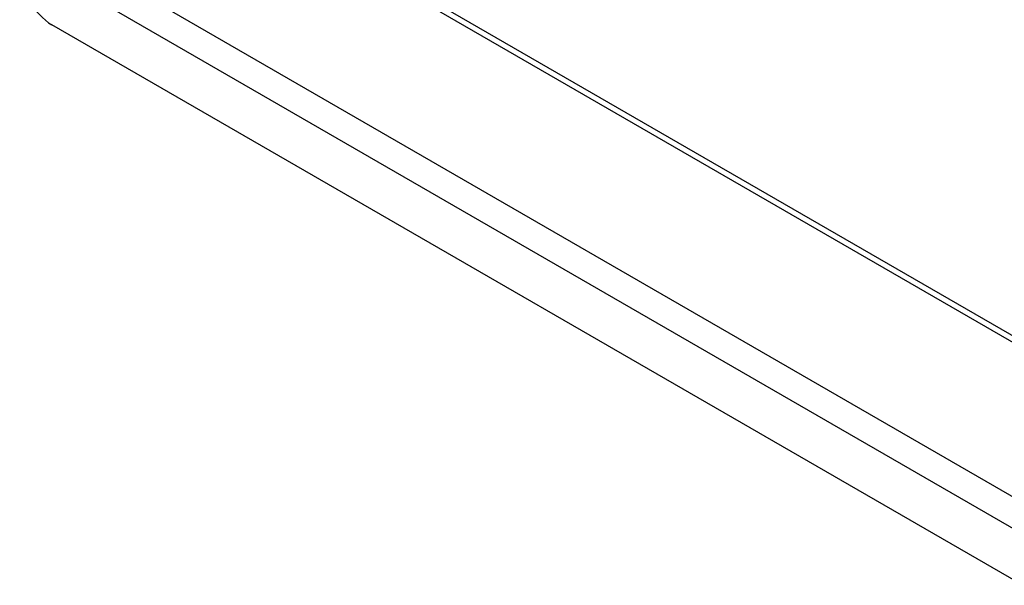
# Model space of a CAD drawing. Header units: inches. Extents: x 7 to 130, y 9 to 81.
# Tile 45 of 61: x 111.57 to 115.82, y 45.71 to 48.16. Entities that reach past the tile are written whole.
import ezdxf

# ---------------------------------------------------------------- set-up
doc = ezdxf.new("R2010")
doc.units = ezdxf.units.IN
doc.header["$MEASUREMENT"] = 0
doc.layers.add('Visible Edges(ANSI)', color=7, linetype='Continuous', lineweight=25)
doc.layers.add('Visible Tangent Edges(ANSI)', color=7, linetype='Continuous', lineweight=25)

msp = doc.modelspace()

# ---------------------------------------------------------------- linework, layer by layer
at = {"layer": 'Visible Edges(ANSI)'}
for p, q in [((112.4989, 48.7324), (124.7743, 41.6452)), ((124.8508, 40.5482), (111.7109, 48.1346))]:
    msp.add_line(p, q, dxfattribs=at)
msp.add_ellipse((111.7109, 48.2953), major_axis=(-0.0984, 0.1705), ratio=0.57735, start_param=0.785398, end_param=2.356194, dxfattribs=at)
at = {"layer": 'Visible Tangent Edges(ANSI)'}
for p, q in [((124.7743, 41.6168), (112.4807, 48.7145)), ((111.9036, 48.3812), (124.7743, 40.9503)), ((124.7989, 40.799), (111.7628, 48.3253))]:
    msp.add_line(p, q, dxfattribs=at)

doc.saveas('drawing.dxf')
